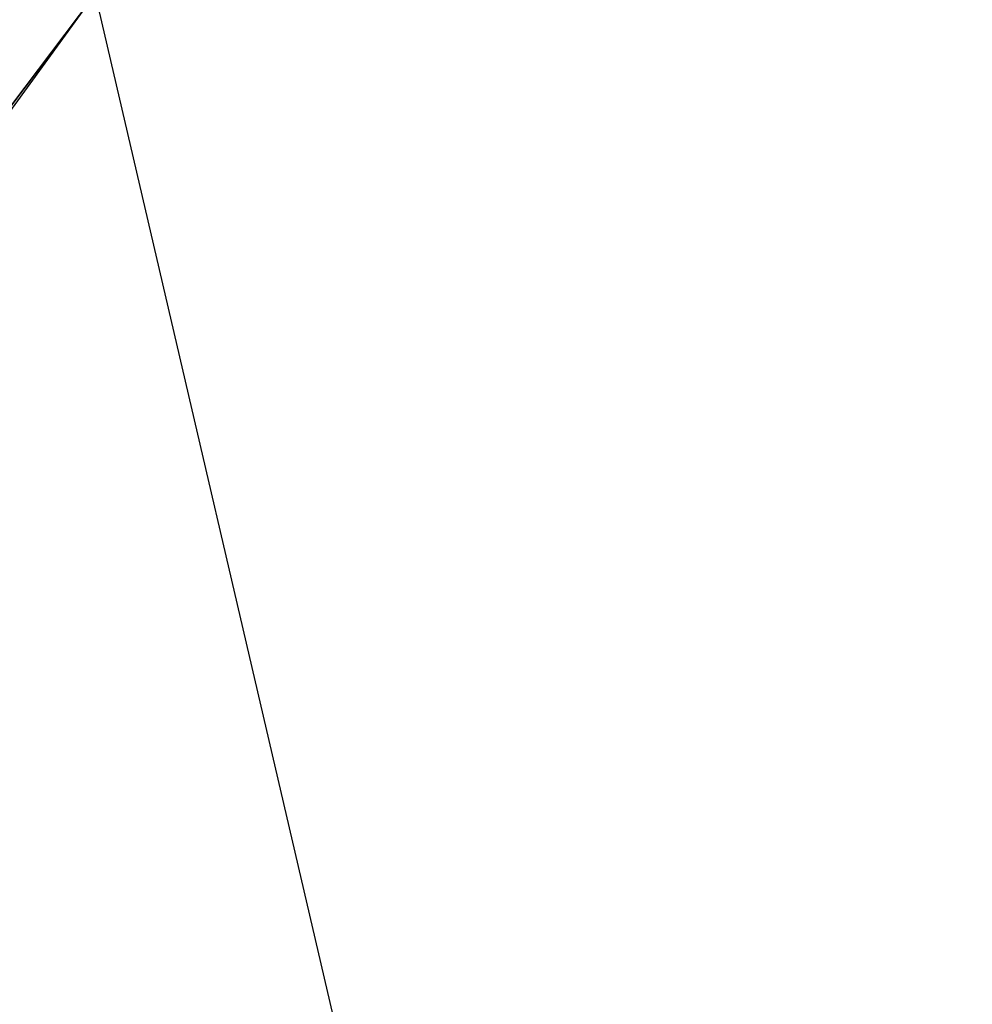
# Model space of a CAD drawing. Header units: millimetres. Extents: x 0.5 to 96.4, y -47.8 to 48.
# Tile 256 of 256: x 26.545 to 26.5829, y -26.7037 to -26.6645. Entities that reach past the tile are written whole.
import ezdxf

# ---------------------------------------------------------------- set-up
doc = ezdxf.new("R2010")
doc.units = ezdxf.units.MM
doc.header["$LTSCALE"] = 25.4
doc.layers.get('0').update_dxf_attribs({"true_color": 0xff5454})

# ---------------------------------------------------------------- blocks, each defined once
blk = doc.blocks.new('WORKSHOP-A-6337.STL#1')
at = {"color": 250, "true_color": 0x262626}
mesh = blk.add_polyface(dxfattribs=at)
corners = [(27.80081, -26.446417, 154.995392), (26.54801, -26.663525, 149.352158), (26.791317, -27.709116, 149.615738)]
mesh.append_faces([[corners[k] for k in face] for face in [(0, 1, 2)]], dxfattribs={"color": 250})
mesh = blk.add_polyface(dxfattribs=at)
corners = [(26.54801, -26.663525, 149.352158), (23.243677, -31.035215, 134.273315), (23.237061, -31.22065, 134.331039), (26.554626, -26.478086, 149.294434)]
mesh.append_faces([[corners[k] for k in face] for face in [(0, 1, 2), (1, 0, 3)]], dxfattribs={"vtx0": -1, "color": 250})
blk = doc.blocks.new('Grupuj#1')
at = {"color": 0}
blk.add_blockref('WORKSHOP-A-6337.STL#1', (-0.507188, 47.844349, -17.197577), dxfattribs=at)

msp = doc.modelspace()

# ---------------------------------------------------------------- block references
at = {"color": 0}
msp.add_blockref('Grupuj#1', (0.507188, -47.844349, 17.197577), dxfattribs=at)

doc.saveas('drawing.dxf')
